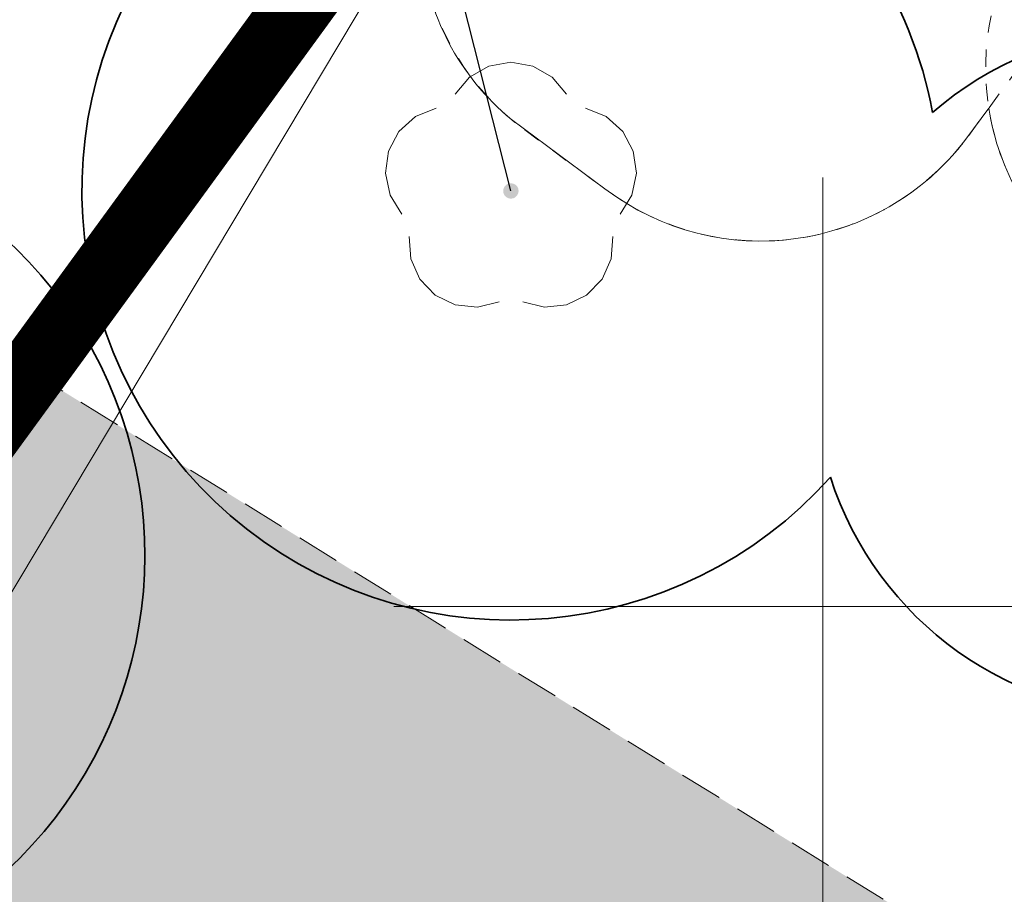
# Model space of a CAD drawing. Extents: x 5477758 to 5478353, y 5918276 to 5918502.
# Tile 26 of 127: x 5477895.32 to 5477901.06, y 5918348.32 to 5918353.42. Entities that reach past the tile are written whole.
import ezdxf

# ---------------------------------------------------------------- set-up
doc = ezdxf.new("R2010")
doc.units = 0
doc.header["$LTSCALE"] = 0.25
for name, pattern in [('ACAD_ISO03W100', [30, 12, -18]), ('budynki akt$0$DASHED', [19.05, 12.7, -6.35]), ('PRZER2-1', [3, 2, -1])]:
    doc.linetypes.add(name, pattern=pattern)
doc.layers.get('0').update_dxf_attribs({"linetype": 'CONTINUOUS', "lineweight": 13})
for name, color, linetype, lineweight in [('0_NAWIERZCHNIA UTWARDZONA_CHODNIK', 254, 'CONTINUOUS', 0), ('0_podziały zieleni średniowysokiej i nasadzeń niskich', 7, 'CONTINUOUS', 0), ('0_PROJEKTOWANE ZABAWKI', 7, 'CONTINUOUS', 0), ('A_GRANICA OPRACOWANIA', 7, 'CONTINUOUS', 0), ('GSPRDL', 252, 'CONTINUOUS', 18), ('GSSKOD', 252, 'PRZER2-1', 18), ('GULTPR', 252, 'CONTINUOUS', 18), ('krzyże', 252, 'CONTINUOUS', 13), ('ZZ_korona', 94, 'CONTINUOUS', 35), ('ZZ_numer-inwentaryzacyjny', 5, 'CONTINUOUS', 25)]:
    doc.layers.add(name, color=color, linetype=linetype, lineweight=lineweight)

# ---------------------------------------------------------------- blocks, each defined once
blk = doc.blocks.new('SPDLP')
blk.add_hatch(color=0).paths.add_polyline_path([(0, -0.09), (0.027812, -0.085595), (0.052901, -0.072812), (0.072812, -0.052901), (0.085595, -0.027812), (0.09, 0), (0.085595, 0.027812), (0.072812, 0.052901), (0.052901, 0.072812), (0.027812, 0.085595), (0, 0.09), (-0.027812, 0.085595), (-0.052901, 0.072812), (-0.072812, 0.052901), (-0.085595, 0.027812), (-0.09, 0), (-0.085595, -0.027812), (-0.072812, -0.052901), (-0.052901, -0.072812), (-0.027812, -0.085595)])
at = {"color": 0}
for points in [[(-0.648554, 1.126667), (-0.481106, 1.325358), (-0.255912, 1.454989), (0, 1.5), (0.255912, 1.454989), (0.481106, 1.325358), (0.648554, 1.126667)], [(-1.271938, -0.268652), (-1.40916, -0.048001), (-1.462858, 0.20623), (-1.426585, 0.463525), (-1.304695, 0.693003), (-1.11182, 0.867117), (-0.871109, 0.964971)], [(0.871109, 0.964971), (1.11182, 0.867117), (1.304695, 0.693003), (1.426585, 0.463525), (1.462858, 0.20623), (1.40916, -0.048001), (1.271938, -0.268652)], [(-0.137547, -1.292703), (-0.389802, -1.355024), (-0.648184, -1.327532), (-0.881678, -1.213525), (-1.062258, -1.026689), (-1.168249, -0.78945), (-1.186929, -0.530282)], [(1.186929, -0.530282), (1.168249, -0.78945), (1.062258, -1.026689), (0.881678, -1.213525), (0.648184, -1.327532), (0.389802, -1.355024), (0.137547, -1.292703)]]:
    blk.add_lwpolyline(points, dxfattribs=at)
blk = doc.blocks.new('zw$2AC3')
at = {"linetype": 'ACAD_ISO03W100', "lineweight": 0, "ltscale": 0.1}
blk.add_lwpolyline([(-43.25, -268.35, 0.416285), (107.81, -118.35), (107.81, -58.11, 0.414214), (-42.19, 91.89), (-179.88, 91.89, 0.414214), (-329.88, -58.11), (-329.88, -118.35, 0.41423), (-179.87, -268.35, -0.000014)], format="xyb", close=True, dxfattribs=at)
blk = doc.blocks.new('zw$FF8F')
at = {"linetype": 'ACAD_ISO03W100', "lineweight": 0, "ltscale": 0.1}
blk.add_lwpolyline([(-117.77, 30.65), (-117.77, -59.02, 0.414214), (32.23, -209.02), (106.47, -209.02, 0.414214), (256.47, -59.02), (256.47, 30.65, 0.414214), (106.47, 180.65), (32.23, 180.65, 0.414214), (-117.77, 30.65)], format="xyb", close=True, dxfattribs=at)

msp = doc.modelspace()

# ---------------------------------------------------------------- hatches: boundary and pattern name
at = {"layer": '0_NAWIERZCHNIA UTWARDZONA_CHODNIK', "transparency": 33554636}
msp.add_hatch(color=256, dxfattribs=at).paths.add_polyline_path([(5477908.4664, 5918357.9533), (5477910.4803, 5918356.5345), (5477909.8623, 5918355.5834), (5477905.9882, 5918350.0012), (5477901.1911, 5918343.0915), (5477908.476, 5918338.1728), (5477917.7496, 5918331.9113), (5477921.1634, 5918329.6063), (5477926.6901, 5918325.8747), (5477929.3619, 5918324.0708), (5477927.905, 5918321.6918), (5477920.0794, 5918327.1391), (5477908.9337, 5918334.9001), (5477901.4002, 5918340.1459), (5477899.7886, 5918341.2681), (5477896.5007, 5918343.5873), (5477896.2591, 5918344.1504), (5477895.0107, 5918344.8345), (5477894.3804, 5918345.1236), (5477893.823, 5918345.4558), (5477893.2784, 5918345.8356), (5477892.0048, 5918346.7237), (5477892.4449, 5918347.3358), (5477895.3578, 5918351.3872), (5477898.1333, 5918349.6684), (5477900.6865, 5918348.0872), (5477901.0297, 5918348.0105), (5477901.3534, 5918348.0255), (5477901.7588, 5918348.2072), (5477903.1316, 5918350.182), (5477904.8141, 5918352.6302), (5477908.4664, 5918357.9533)])

# ---------------------------------------------------------------- linework, layer by layer
at = {"color": 7, "linetype": 'Continuous', "lineweight": 13, "flags": 128}
for points in [[(5477900, 5918347.5), (5477900, 5918352.5)], [(5477897.5, 5918350), (5477902.5, 5918350)]]:
    msp.add_lwpolyline(points, dxfattribs=at)
at = {"layer": '0_podziały zieleni średniowysokiej i nasadzeń niskich'}
msp.add_lwpolyline([(5477900.8545, 5918356.316, 0.41423), (5477898.7532, 5918355.991), (5477898.0012, 5918354.93, 0.418101), (5477898.1853, 5918352.8372), (5477898.7305, 5918352.4341, 0.413553), (5477900.835, 5918352.7228), (5477900.9676, 5918352.9034, 0.185441), (5477901.5029, 5918351.9743), (5477902.1774, 5918351.5, 0.427086), (5477904.3036, 5918351.8937), (5477904.8778, 5918352.7352, 0.38882), (5477904.3854, 5918354.6958), (5477904.1748, 5918354.8424), (5477904.9714, 5918355.9871, 0.414214), (5477904.599, 5918358.0642), (5477904.1888, 5918358.3497, 0.414214), (5477902.1117, 5918357.9772), (5477901.406, 5918356.9632, 0.07919), (5477900.9759, 5918356.2271), (5477900.8545, 5918356.316)], format="xyb", dxfattribs=at)
at = {"layer": 'A_GRANICA OPRACOWANIA', "color": 1, "linetype": 'budynki akt$0$DASHED', "ltscale": 0.1, "const_width": 0.4}
msp.add_lwpolyline([(5477902.9843, 5918361.7736), (5477916.9003, 5918352.0762), (5477917.5637, 5918351.6139), (5477920.3301, 5918349.6861), (5477925.0083, 5918346.4261), (5477927.6365, 5918344.5946), (5477927.2243, 5918344.0011), (5477929.6133, 5918342.3421), (5477930.3533, 5918341.8282), (5477931.8397, 5918340.796), (5477932.3596, 5918340.435), (5477932.0517, 5918338.7296), (5477931.7792, 5918337.3024), (5477931.2033, 5918334.286), (5477930.4678, 5918330.0813), (5477929.3619, 5918324.0708), (5477927.9042, 5918321.6905), (5477892.0048, 5918346.7237), (5477902.9843, 5918361.7736)], dxfattribs=at)
at = {"layer": 'GSSKOD', "linetype": 'PRZER2-1', "lineweight": 18, "ltscale": 0.5}
msp.add_lwpolyline([(5477877.3672, 5918343.1379), (5477883.2821, 5918345.2954), (5477887.7711, 5918346.742), (5477890.3888, 5918347.1553), (5477892.3176, 5918347.3505), (5477895.3578, 5918351.3872), (5477900.6865, 5918348.0872)], dxfattribs=at)
at = {"layer": 'GULTPR', "linetype": 'Continuous', "lineweight": 18}
msp.add_lwpolyline([(5477904.55, 5918365.6), (5477904.4212, 5918365.3846), (5477891.2804, 5918343.408), (5477891.15, 5918343.19), (5477897.2864, 5918337.7098)], dxfattribs=at)
at = {"layer": 'krzyże', "linetype": 'Continuous', "lineweight": 13, "flags": 128}
for points in [[(5477900, 5918347.5), (5477900, 5918352.5)], [(5477897.5, 5918350), (5477902.5, 5918350)]]:
    msp.add_lwpolyline(points, dxfattribs=at)
at = {"layer": 'ZZ_korona'}
for centre, radius, start, end in [((5477898.1825, 5918352.4211), 2.5, 59.54336, 318.14274), ((5477898.1825, 5918352.4211), 2.5, 10.55522, 55.79561), ((5477901.9482, 5918351.3661), 2, 197.85362, 130.84434), ((5477893.549, 5918350.2984), 2.5, 307.79643, 175.99256)]:
    msp.add_arc(centre, radius, start, end, dxfattribs=at)
at = {"layer": 'ZZ_numer-inwentaryzacyjny'}
msp.add_lwpolyline([(5477898.1825, 5918352.4211), (5477895.9991, 5918361.0367), (5477893.0683, 5918361.0367)], dxfattribs=at)

# ---------------------------------------------------------------- block references
at = {"layer": '0_PROJEKTOWANE ZABAWKI', "color": 1, "lineweight": 0}
for name, p, xscale, yscale, zscale, rotation in [('zw$2AC3', (5477899.8584, 5918352.9475), 0.0100229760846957, 0.0100229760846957, 0.0100229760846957, 233.789402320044), ('zw$FF8F', (5477902.517, 5918353.8022), 0.009968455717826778, 0.009968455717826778, 0.009968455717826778, 325.164659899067)]:
    msp.add_blockref(name, p, dxfattribs=dict(at, xscale=xscale, yscale=yscale, zscale=zscale, rotation=rotation))
at = {"layer": 'GSPRDL', "color": 96, "lineweight": 18, "true_color": 0x008000, "xscale": 0.5, "yscale": 0.5}
msp.add_blockref('SPDLP', (5477898.1825, 5918352.4211), dxfattribs=at)

doc.saveas('drawing.dxf')
